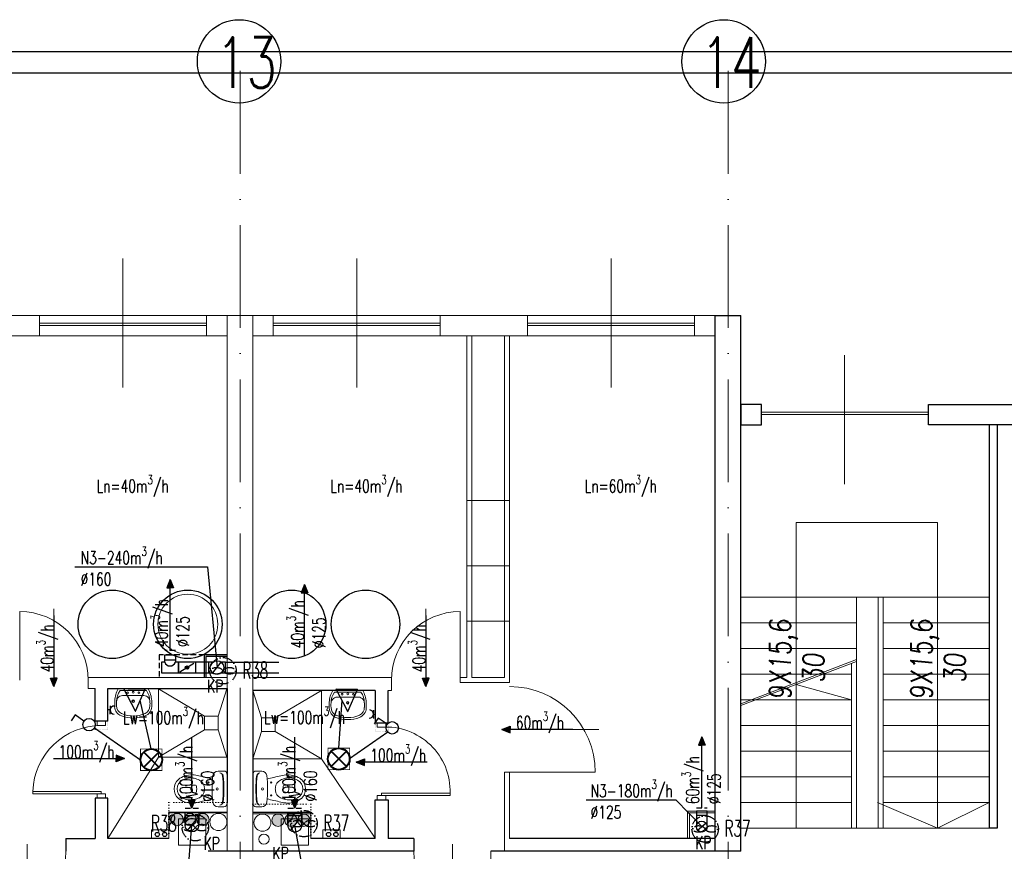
# Model space of a CAD drawing. Header units: millimetres. Extents: x -6513 to 30474, y -6915 to 65597.
# Tile 160 of 256: x 3835 to 4985, y 13493 to 14464. Entities that reach past the tile are written whole.
import ezdxf

# ---------------------------------------------------------------- set-up
doc = ezdxf.new("R2010")
doc.units = ezdxf.units.MM
for name, pattern in [('ACAD_ISO03W100', [30, 12, -18]), ('ACAD_ISO10W100', [18, 12, -3, 0, -3]), ('DASHED', [19.05, 12.7, -6.35]), ('DOT', [6.35, 0, -6.35])]:
    doc.linetypes.add(name, pattern=pattern)
doc.layers.get('0').update_dxf_attribs({"color": 8})
for name, color, linetype, lineweight in [('A_cienka', 8, 'Continuous', 5), ('A_linia przekroj', 8, 'Continuous', 25), ('A_osie', 8, 'ACAD_ISO10W100', 5), ('A_przerywana', 8, 'ACAD_ISO03W100', 5), ('A_widok', 8, 'Continuous', 13), ('CH-KS-WEWN-ISTN-PION-NR', 8, 'Continuous', 20), ('CH-KS-WEWN-PION', 8, 'Continuous', 20), ('CH-KS-WEWN-PION-NR', 8, 'Continuous', 25), ('CH-W-WEWN-INOX-PION', 8, 'Continuous', 20), ('CH-W-WEWN-INOX-PION-NR', 8, 'Continuous', 25), ('cieńkie', 8, 'Continuous', 9), ('DB-WM-nawiew-opis', 8, 'Continuous', 25), ('DB-WM-nawiew-opis-odnośnik', 8, 'Continuous', 30), ('DB-WM-wywiew-opis', 8, 'Continuous', 25), ('DB-WM-wywiew-opis-odnośnik', 8, 'Continuous', 30), ('DB_WM_nawiew', 8, 'Continuous', 30), ('DB_WM_wywiew', 8, 'Continuous', 30), ('DB_WM_ścianka nowa', 8, 'Continuous', 25), ('E_gniazda wtykowe', 1, 'Continuous', 30), ('E_oświetlenie', 1, 'Continuous', 30), ('E_technologia', 1, 'ACAD_ISO10W100', 30), ('noew ściany archwig', 8, 'Continuous', 9), ('R-TABELKA', 8, 'Continuous', 25), ('snitarne archwig nowe', 8, 'Continuous', 9), ('Stolarka ARCHWIG', 8, 'Continuous', 5), ('widokowe ARCHWIG', 8, 'Continuous', 5), ('wyburzenia', 8, 'DOT', 20), ('Ściany ARCHWIG', 8, 'Continuous', 30)]:
    doc.layers.add(name, color=color, linetype=linetype, lineweight=lineweight)
for name, color, linetype in [('A_obudowy', 8, 'Continuous'), ('DB_WM_nawiew-opis', 8, 'Continuous'), ('Tekst', 8, 'Continuous')]:
    doc.layers.add(name, color=color, linetype=linetype)
doc.styles.add('ROMANSS', font='romans.shx', dxfattribs={"width": 0.8, "oblique": 5})
doc.styles.add('SIMPLEXD', font='SIMPLEX.SHX', dxfattribs={"width": 0.6})
doc.styles.get("Standard").update_dxf_attribs({"font": 'txt.shx', "width": 0.9})

# ---------------------------------------------------------------- blocks, each defined once
blk = doc.blocks.new('drzwi schem')
at = {"color": 252, "ltscale": 10}
blk.add_line((0.5, -0.093), (0.5, 1.04), dxfattribs=at)
at = {"color": 252}
blk.add_line((0, 0), (0, 1), dxfattribs=at)
blk.add_arc((0, 0), 1, 0, 90, dxfattribs=at)
blk = doc.blocks.new('klop oli 2')
at = {"layer": 'snitarne archwig nowe', "color": 252}
for p, q in [((0, 17.2), (0, 0)), ((3.8, 20.9), (10.5, 20.9)), ((0, -17.2), (0, 0)), ((3.8, 0), (3.8, 1)), ((3.8, 0), (3.8, -1)), ((38.9, 4.5), (37, 4.5)), ((38.9, -4.5), (37, -4.5)), ((3.8, -20.9), (10.5, -20.9))]:
    blk.add_line(p, q, dxfattribs=at)
for centre, radius in [((11.5, 0), 1.27), ((11.5, 0), 1.27), ((21.6, 7.5), 0.706), ((21.6, -7.5), 0.706)]:
    blk.add_circle(centre, radius, dxfattribs=at)
for centre, radius, start, end in [((3.8, 17.2), 3.76, 90, 180), ((144.9, 0), 141.2, 173.7281, 180), ((144.9, 0), 140.5, 173.6694, 180), ((8.4, 15), 3.76, 90, 173.7281), ((9, 15.1), 3.76, 100.2428, 173.7859), ((10.5, 14.9), 6.02, 6.7931, 90), ((-114.7, 0), 132.1, 0, 6.7931), ((80, -215.2), 235.3, 101.5744, 105.544), ((43.1, -10.6), 23.5, 101.6195, 117.4027), ((44.8, -39.8), 56.5, 94.3794, 102.2907), ((42.4, -7.4), 20.3, 60.8839, 101.6195), ((41.4, -8), 24.5, 51.2869, 92.3028), ((144.9, 0), 141.2, 180, 186.2719), ((144.9, 0), 140.5, 180, 186.3306), ((-114.7, 0), 132.1, 353.2069, 0), ((43.3, 0), 16.9, 173.7581, 180), ((43.3, 0), 16.9, 180, 186.2419), ((37.3, 0.7), 10.9, 117.4027, 173.7581), ((63.6, 0), 28.2, 173.3508, 180), ((63.6, 0), 28.2, 180, 186.6492), ((37, 3.1), 1.41, 90, 173.3508), ((38.9, 1.7), 2.82, 36.8699, 90), ((36.6, 0), 5.65, 0, 36.8699), ((36.6, 0), 5.65, 323.1301, 0), ((46.6, 0), 11.8, 0, 60.8839), ((46.6, 0), 11.8, 299.1161, 0), ((46.6, 0), 15.1, 0, 47.5638), ((46.6, 0), 15.1, 312.4362, 0), ((37.3, -0.7), 10.9, 186.2419, 242.5973), ((43.1, 10.6), 23.5, 242.5973, 258.3805), ((37, -3.1), 1.41, 186.6492, 270), ((42.4, 7.4), 20.3, 258.3805, 299.1161), ((38.9, -1.7), 2.82, 270, 323.1301), ((41.4, 8), 24.5, 267.6972, 308.7131), ((3.8, -17.2), 3.76, 180, 270), ((8.4, -15), 3.76, 186.2719, 270), ((9, -15.1), 3.76, 186.2141, 259.7572), ((10.5, -14.9), 6.02, 270, 353.2069), ((80, 215.2), 235.3, 254.456, 258.4256), ((44.8, 39.8), 56.5, 257.7093, 265.6206)]:
    blk.add_arc(centre, radius, start, end, dxfattribs=at)
blk = doc.blocks.new('umywalka oli2')
at = {"layer": 'snitarne archwig nowe', "color": 252}
for p, q in [((0, 17.6), (0, 0)), ((2, 15.4), (2, 0)), ((20.9, 21.6), (13.7, 21.6)), ((0, 0), (0, -17.6)), ((2, 0), (2, -15.4)), ((7.9, 0), (7.9, 10.8)), ((7.9, -10.8), (7.9, 0)), ((13.7, -21.6), (20.9, -21.6))]:
    blk.add_line(p, q, dxfattribs=at)
for centre, radius in [((4.1, 0), 1.11), ((4.5, 6.6), 0.994), ((14.5, 0), 1.48), ((14.5, 0), 0.946), ((4.5, -6.6), 0.994)]:
    blk.add_circle(centre, radius, dxfattribs=at)
for centre, radius, start, end in [((15.6, -9.9), 31.5, 93.3155, 119.5931), ((14.2, -1.1), 20.5, 88.5847, 126.5008), ((15.3, 12), 7.48, 91.7023, 188.8292), ((17.3, -1.9), 21.5, 82.9063, 97.0937), ((20.4, 10.2), 9.2, 23.1986, 92.7468), ((20.2, 9.5), 12.2, 20.9395, 86.4287), ((-1.2, 0), 33.1, 360, 24.6987), ((-3.2, 0), 37.4, 360, 21.6896), ((-1.2, 0), 33.1, 335.3013, 0), ((-3.2, 0), 37.4, 338.3104, 0), ((15.3, -12), 7.48, 171.1708, 268.2977), ((15.6, 9.9), 31.5, 240.4069, 266.6845), ((14.2, 1.1), 20.5, 233.4992, 271.4153), ((17.3, 1.9), 21.5, 262.9063, 277.0937), ((20.4, -10.2), 9.2, 267.2532, 336.8014), ((20.2, -9.5), 12.2, 273.5713, 339.0605)]:
    blk.add_arc(centre, radius, start, end, dxfattribs=at)
blk = doc.blocks.new('A$C2355049C')
at = {"layer": 'DB-WM-nawiew-opis-odnośnik'}
h = blk.add_hatch(color=256, dxfattribs=at)
h.paths.add_polyline_path([(0, -9.8), (3.9, -9.8), (0, 0)])
h.paths.add_polyline_path([(0, 0), (-3.9, -9.8), (0, -9.8)])
at = {"layer": 'DB-WM-nawiew-opis-odnośnik', "flags": 128}
for points in [[(0, 0), (-3.9, -9.8), (0, -9.8)], [(0, -82.9), (0, 0)], [(0, 0), (3.9, -9.8), (0, -9.8)]]:
    blk.add_lwpolyline(points, dxfattribs=at)
blk = doc.blocks.new('A$C620C4C60')
at = {"layer": 'DB-WM-wywiew-opis-odnośnik'}
h = blk.add_hatch(color=256, dxfattribs=at)
h.paths.add_polyline_path([(0, 0), (9.8, 3.9), (9.8, 0)])
h.paths.add_polyline_path([(9.8, 0), (9.8, -3.9), (0, 0)])
at = {"layer": 'DB-WM-wywiew-opis-odnośnik', "flags": 128}
for points in [[(0, 0), (9.8, 3.9), (9.8, 0)], [(0, 0), (12.1, 0)], [(0, 0), (9.8, -3.9), (9.8, 0)], [(12.1, 0), (14.4, -6.5), (16.6, 6.4), (18.9, 0)], [(18.9, 0), (82.9, 0)]]:
    blk.add_lwpolyline(points, dxfattribs=at)
blk = doc.blocks.new('raster')
at = {"layer": 'E_oświetlenie', "lineweight": 40}
for p, q in [((-21.2, 21.2), (21.2, -21.2)), ((21.2, 21.2), (-21.2, -21.2))]:
    blk.add_line(p, q, dxfattribs=at)
at = {"layer": 'E_oświetlenie', "const_width": 2}
blk.add_lwpolyline([(-30, -30), (30, -30), (30, 30), (-30, 30)], close=True, dxfattribs=at)
at = {"layer": 'E_oświetlenie', "lineweight": 40}
blk.add_circle((0, 0), 30, dxfattribs=at)
blk = doc.blocks.new('gw1')
at = {"layer": 'E_gniazda wtykowe'}
for p, q in [((99083.8, 55833.1), (99083.8, 55845.4)), ((99083.8, 55839.3), (99080.1, 55839.3))]:
    blk.add_line(p, q, dxfattribs=at)
blk.add_arc((99089.8, 55839), 6.04, 87.7958, 267.7958, dxfattribs=at)

msp = doc.modelspace()

# ---------------------------------------------------------------- hatches: boundary and pattern name
at = {"layer": 'CH-W-WEWN-INOX-PION'}
h = msp.add_hatch(color=256, dxfattribs=at)
h.paths.add_polyline_path([(4019.245, 13537.284, -0.41806339), (4026.516, 13530.108, -0.41806339), (4019.245, 13522.932)])
h.paths.add_polyline_path([(4019.245, 13522.932, -0.41037418), (4012.163, 13530.108, -0.41037418), (4019.245, 13537.284)])
h = msp.add_hatch(color=256, dxfattribs=at)
h.paths.add_polyline_path([(4034.245, 13537.284, -0.41806339), (4041.516, 13530.108, -0.41806339), (4034.245, 13522.932)])
h.paths.add_polyline_path([(4034.245, 13522.932, -0.41037418), (4027.163, 13530.108, -0.41037418), (4034.245, 13537.284)])
h = msp.add_hatch(color=256, dxfattribs=at)
h.paths.add_polyline_path([(4049.245, 13537.284, -0.41806339), (4056.516, 13530.108, -0.41806339), (4049.245, 13522.932)])
h.paths.add_polyline_path([(4049.245, 13522.932, -0.41037418), (4042.163, 13530.108, -0.41037418), (4049.245, 13537.284)])
h = msp.add_hatch(color=256, dxfattribs=at)
h.paths.add_polyline_path([(4137.176, 13536.493, 0.41806339), (4129.905, 13529.317, 0.41806339), (4137.176, 13522.141)])
h.paths.add_polyline_path([(4137.176, 13522.141, 0.41037418), (4144.258, 13529.317, 0.41037418), (4137.176, 13536.493)])
h = msp.add_hatch(color=256, dxfattribs=at)
h.paths.add_polyline_path([(4152.176, 13536.493, 0.41806339), (4144.905, 13529.317, 0.41806339), (4152.176, 13522.141)])
h.paths.add_polyline_path([(4152.176, 13522.141, 0.41037418), (4159.258, 13529.317, 0.41037418), (4152.176, 13536.493)])
h = msp.add_hatch(color=256, dxfattribs=at)
h.paths.add_polyline_path([(4167.176, 13536.493, 0.41806339), (4159.905, 13529.317, 0.41806339), (4167.176, 13522.141)])
h.paths.add_polyline_path([(4167.176, 13522.141, 0.41037418), (4174.258, 13529.317, 0.41037418), (4167.176, 13536.493)])
at = {"layer": 'DB_WM_nawiew'}
h = msp.add_hatch(color=256, dxfattribs=at)
edge = h.paths.add_edge_path()
edge.add_arc((4030.857, 13707.729), 2, 0, 360)

# ---------------------------------------------------------------- linework, layer by layer
at = {"layer": 'A_cienka', "ltscale": 10}
for p, q in [((3956.054, 14034.693), (3956.054, 14185.49)), ((4229.054, 14034.693), (4229.054, 14185.49)), ((4526.054, 14034.693), (4526.054, 14185.49)), ((4798.581, 13921.74), (4798.581, 14072.537))]:
    msp.add_line(p, q, dxfattribs=at)
at = {"layer": 'A_cienka'}
for p, q in [((-2776.446, 14119.092), (4647.554, 14119.092)), ((3858.554, 14110.092), (4053.554, 14110.092)), ((3858.554, 14107.092), (4053.554, 14107.092)), ((4326.554, 14110.092), (4131.554, 14110.092)), ((4326.554, 14107.092), (4131.554, 14107.092)), ((4428.554, 14110.092), (4623.554, 14110.092)), ((4428.554, 14107.092), (4623.554, 14107.092)), ((3537.554, 14095.092), (4077.554, 14095.092)), ((4107.554, 14095.092), (4647.554, 14095.092)), ((4896.554, 14006.139), (4701.554, 14006.139)), ((4896.554, 14003.139), (4701.554, 14003.139)), ((4407.554, 13902.687), (4357.554, 13902.687)), ((4407.554, 13826.606), (4357.554, 13826.606)), ((4407.554, 13761.796), (4357.554, 13761.796))]:
    msp.add_line(p, q, dxfattribs=at)
at = {"layer": 'A_linia przekroj'}
for p, q in [((4647.554, 13493.092), (4647.554, 14119.092)), ((4647.554, 14119.092), (4677.554, 14119.092)), ((4677.554, 13493.092), (4677.554, 14119.092)), ((4967.554, 13991.139), (4967.554, 13520.092)), ((4976.975, 13991.139), (4976.975, 13520.092)), ((4976.975, 13520.092), (4967.554, 13520.092)), ((3889.339, 13508.092), (3923.554, 13508.092)), ((3889.339, 13508.092), (3889.339, 13493.092)), ((4295.768, 13508.092), (4265.554, 13508.092)), ((4295.768, 13508.092), (4295.768, 13493.092)), ((4647.554, 13508.092), (4407.554, 13508.092)), ((4295.768, 13493.092), (4055.554, 13493.092)), ((4677.554, 13493.092), (4385.768, 13493.092))]:
    msp.add_line(p, q, dxfattribs=at)
for points in [[(4677.554, 13991.139), (4701.554, 13991.139), (4701.554, 14015.139), (4677.554, 14015.139)], [(4896.554, 14015.139), (4998.554, 14015.139), (4998.554, 13991.139), (4896.554, 13991.139)]]:
    msp.add_lwpolyline(points, close=True, dxfattribs=at)
at = {"layer": 'A_obudowy', "linetype": 'DASHED', "ltscale": 0.5}
for p, q in [((4050.857, 13722.729), (3998.157, 13722.729)), ((3998.157, 13722.729), (3998.157, 13696.092))]:
    msp.add_line(p, q, dxfattribs=at)
at = {"layer": 'A_obudowy', "linetype": 'ByBlock'}
for p, q in [((4050.857, 13722.729), (4050.857, 13696.092)), ((4077.554, 13722.729), (4050.857, 13722.729)), ((4077.554, 13720.729), (4052.857, 13720.729)), ((4052.857, 13720.729), (4052.857, 13696.092))]:
    msp.add_line(p, q, dxfattribs=at)
at = {"layer": 'A_osie', "ltscale": 10}
for p, q in [((4092.744, 12663.649), (4092.744, 14415.708)), ((4662.744, 12663.649), (4662.744, 14415.708)), ((4662.744, 12663.649), (4662.744, 14415.708))]:
    msp.add_line(p, q, dxfattribs=at)
at = {"layer": 'A_osie', "color": 252, "ltscale": 10}
msp.add_line((4092.744, 12663.649), (4092.744, 14415.708), dxfattribs=at)
at = {"layer": 'A_przerywana', "linetype": 'ByBlock'}
for p, q in [((4647.554, 13540.092), (4615.054, 13540.092)), ((4615.054, 13540.092), (4615.054, 13508.092)), ((4647.554, 13538.092), (4617.554, 13538.092)), ((4617.554, 13538.092), (4617.554, 13508.092))]:
    msp.add_line(p, q, dxfattribs=at)
at = {"layer": 'A_widok', "ltscale": 5}
for p, q in [((4077.554, 14119.092), (4077.554, 13493.092)), ((4077.554, 14119.092), (4107.554, 14119.092)), ((4107.554, 14119.092), (4107.554, 13493.092)), ((4357.554, 14095.092), (4357.554, 13696.092)), ((4363.554, 14095.092), (4363.554, 13696.092)), ((4401.554, 14095.092), (4401.554, 13696.092)), ((4407.554, 14095.092), (4407.554, 13690.092)), ((4833.975, 13790.092), (4677.554, 13790.092)), ((4812.719, 13790.092), (4812.719, 13520.092)), ((4833.975, 13790.092), (4967.554, 13790.092)), ((4837.81, 13790.092), (4837.81, 13520.092)), ((4843.81, 13790.092), (4843.81, 13520.092)), ((4732.277, 13760.092), (4677.554, 13760.092)), ((4812.719, 13760.092), (4732.277, 13760.092)), ((4843.81, 13760.092), (4918.252, 13760.092)), ((4918.252, 13760.092), (4967.554, 13760.092)), ((4812.719, 13730.092), (4677.554, 13730.092)), ((4843.81, 13730.092), (4967.554, 13730.092)), ((4677.554, 13665.402), (4812.719, 13716.949)), ((4677.554, 13663.261), (4812.719, 13714.809)), ((4806.719, 13712.521), (4806.719, 13520.092)), ((3915.46, 13696.092), (4077.554, 13696.092)), ((3915.46, 13683.092), (3915.46, 13696.092)), ((4269.647, 13696.092), (4107.554, 13696.092)), ((4269.647, 13681.092), (4269.647, 13696.092)), ((4357.554, 13696.092), (4349.647, 13696.092)), ((4349.647, 13690.092), (4349.647, 13696.092)), ((4401.554, 13696.092), (4363.554, 13696.092)), ((4806.719, 13700.092), (4677.554, 13700.092)), ((4843.81, 13700.092), (4967.554, 13700.092)), ((3915.46, 13683.092), (3923.554, 13683.092)), ((4407.554, 13690.092), (4349.647, 13690.092)), ((4269.647, 13681.092), (4265.554, 13681.092)), ((4806.719, 13670.092), (4677.554, 13670.092)), ((4843.81, 13670.092), (4967.554, 13670.092)), ((4806.719, 13640.092), (4677.554, 13640.092)), ((4843.81, 13640.092), (4967.554, 13640.092)), ((4806.719, 13610.092), (4677.554, 13610.092)), ((4843.81, 13610.092), (4967.554, 13610.092)), ((4401.554, 13493.092), (4401.554, 13585.508)), ((4401.554, 13585.508), (4407.554, 13585.508)), ((4407.554, 13508.092), (4407.554, 13585.508)), ((4806.719, 13580.092), (4677.554, 13580.092)), ((4843.81, 13580.092), (4967.554, 13580.092)), ((4806.719, 13550.092), (4677.554, 13550.092)), ((4843.81, 13550.092), (4967.554, 13550.092)), ((4906.975, 13520.092), (4967.554, 13550.092)), ((4806.719, 13520.092), (4677.554, 13520.092)), ((4806.719, 13520.092), (4843.81, 13520.092)), ((4833.975, 13520.092), (4812.719, 13520.092)), ((4833.975, 13520.092), (4837.81, 13520.092)), ((4843.81, 13520.092), (4967.554, 13520.092))]:
    msp.add_line(p, q, dxfattribs=at)
at = {"layer": 'A_widok'}
for p, q in [((4742.136, 13687.891), (4742.136, 13876.99)), ((4742.136, 13876.99), (4906.975, 13876.99)), ((4906.975, 13876.99), (4906.975, 13790.092)), ((4742.136, 13687.891), (4742.136, 13520.092)), ((4742.136, 13687.891), (4806.719, 13670.092))]:
    msp.add_line(p, q, dxfattribs=at)
at = {"layer": 'A_widok', "ltscale": 5}
for points in [[(3756.554, 14119.092), (3858.554, 14119.092), (3858.554, 14095.092), (3756.554, 14095.092)], [(4077.554, 14095.092), (4053.554, 14095.092), (4053.554, 14119.092), (4077.554, 14119.092)], [(4107.554, 14095.092), (4131.554, 14095.092), (4131.554, 14119.092), (4107.554, 14119.092)], [(4326.554, 14119.092), (4428.554, 14119.092), (4428.554, 14095.092), (4326.554, 14095.092)], [(4647.554, 14095.092), (4623.554, 14095.092), (4623.554, 14119.092), (4647.554, 14119.092)]]:
    msp.add_lwpolyline(points, close=True, dxfattribs=at)
msp.add_lwpolyline([(4906.975, 13790.092), (4906.975, 13520.092), (4836.975, 13550.092)], dxfattribs=at)
at = {"layer": 'CH-KS-WEWN-ISTN-PION-NR', "extrusion": (-1.29885e-05, -7.54363e-06, 1)}
msp.add_circle((4031.782, 13758.273, -0.156), 35, dxfattribs=at)
at = {"layer": 'CH-KS-WEWN-PION', "extrusion": (-1.29885e-05, 7.54363e-06, 1)}
for centre in [(4067.483, 13527.347, 0.049), (4118.938, 13526.556, 0.049)]:
    msp.add_circle(centre, 9.967, dxfattribs=at)
at = {"layer": 'CH-KS-WEWN-PION-NR', "extrusion": (-1.29885e-05, -7.54363e-06, 1)}
for centre in [(4031.782, 13758.273, -0.156), (4152.974, 13758.273, -0.158)]:
    msp.add_circle(centre, 40, dxfattribs=at)
at = {"layer": 'CH-W-WEWN-INOX-PION'}
for centre in [(4019.34, 13530.108), (4034.34, 13530.108), (4049.34, 13530.108), (4137.082, 13529.317), (4152.082, 13529.317), (4167.082, 13529.317)]:
    msp.add_circle(centre, 7.176, dxfattribs=at)
at = {"layer": 'CH-W-WEWN-INOX-PION-NR', "ltscale": 10, "extrusion": (-1.29885e-05, -7.54363e-06, 1)}
for centre in [(3943.563, 13758.273, -0.155), (4239.262, 13758.273, -0.159)]:
    msp.add_circle(centre, 40, dxfattribs=at)
at = {"layer": 'cieńkie'}
for p, q in [((4020.777, 13531.092), (4052.777, 13531.092)), ((4020.777, 13500.092), (4020.777, 13531.092)), ((4023.277, 13531.092), (4050.277, 13531.092)), ((4052.777, 13531.092), (4052.777, 13500.092)), ((4140.777, 13531.092), (4172.777, 13531.092)), ((4140.777, 13500.092), (4140.777, 13531.092)), ((4143.277, 13531.092), (4170.277, 13531.092)), ((4172.777, 13531.092), (4172.777, 13500.092)), ((4052.777, 13500.092), (4052.777, 13514.092)), ((4172.777, 13500.092), (4172.777, 13514.092)), ((4020.777, 13500.092), (4034.777, 13500.092)), ((4052.777, 13500.092), (4020.777, 13500.092)), ((4029.777, 13500.092), (4043.777, 13500.092)), ((4140.777, 13500.092), (4154.777, 13500.092)), ((4172.777, 13500.092), (4140.777, 13500.092)), ((4149.777, 13500.092), (4163.777, 13500.092))]:
    msp.add_line(p, q, dxfattribs=at)
msp.add_circle((4120.713, 13507.278), 6, dxfattribs=at)
at = {"layer": 'DB-WM-nawiew-opis'}
for points in [[(3900.012, 13825.394), (4054.705, 13825.394), (4065.857, 13707.729)], [(4497.033, 13553.21), (4601.489, 13553.21), (4631.906, 13521.968)]]:
    msp.add_lwpolyline(points, dxfattribs=at)
at = {"layer": 'DB-WM-wywiew-opis'}
for points in [[(3920.779, 13454.279), (4030.935, 13454.279), (4036.511, 13523.666)], [(4283.491, 13454.279), (4169.207, 13454.279), (4156.737, 13523.589)]]:
    msp.add_lwpolyline(points, dxfattribs=at)
at = {"layer": 'DB_WM_nawiew'}
for p, q in [((4004.757, 13713.979), (4004.757, 13722.733)), ((4004.757, 13722.733), (4017.257, 13722.733)), ((4004.757, 13716.729), (4017.257, 13716.729)), ((4017.257, 13722.733), (4017.257, 13713.979))]:
    msp.add_line(p, q, dxfattribs=at)
at = {"layer": 'DB_WM_nawiew', "linetype": 'DASHED', "ltscale": 0.5}
for points in [[(4017.257, 13727.733), (4004.757, 13727.733)], [(4625.597, 13543.975), (4638.097, 13543.975)]]:
    msp.add_lwpolyline(points, dxfattribs=at)
at = {"layer": 'DB_WM_nawiew'}
for points in [[(4001.157, 13701.479), (4020.857, 13701.479), (4020.857, 13713.979), (4017.257, 13713.979)], [(4004.757, 13713.979), (4001.157, 13713.979), (4001.157, 13701.479)], [(4040.857, 13713.979), (4020.857, 13713.979), (4020.857, 13701.479), (4040.857, 13701.479)], [(4022.628, 13702.586), (4038.749, 13712.661)], [(4056.007, 13713.979), (4040.857, 13713.979), (4040.857, 13701.479), (4060.863, 13701.479)], [(4060.863, 13713.979), (4056.007, 13713.979), (4056.007, 13701.479)], [(4060.863, 13701.479), (4070.85, 13713.979)], [(4070.85, 13701.479), (4075.707, 13701.479), (4075.707, 13713.979), (4070.85, 13713.979)], [(4075.707, 13713.979), (4138.068, 13713.979)], [(4075.707, 13701.479), (4138.068, 13701.479)], [(4638.118, 13534.744), (4638.118, 13540.149), (4625.618, 13540.149), (4625.618, 13534.744)], [(4638.118, 13522.716), (4638.118, 13534.744), (4625.618, 13534.744), (4625.618, 13522.716)], [(4627.104, 13517.816), (4636.633, 13526.055)]]:
    msp.add_lwpolyline(points, dxfattribs=at)
msp.add_circle((4030.857, 13707.729), 2, dxfattribs=at)
at = {"layer": 'DB_WM_nawiew', "color": 1}
for centre, radius in [((4065.857, 13707.729), 8), ((4631.868, 13521.935), 6.299)]:
    msp.add_circle(centre, radius, dxfattribs=at)
at = {"layer": 'DB_WM_nawiew'}
msp.add_arc((4011.007, 13716.209), 6.636, 199.636833, 340.363167, dxfattribs=at)
at = {"layer": 'DB_WM_wywiew', "linetype": 'DASHED', "ltscale": 0.5}
for points in [[(4028.511, 13543.466), (4044.511, 13543.466)], [(4148.737, 13543.389), (4164.737, 13543.389)]]:
    msp.add_lwpolyline(points, dxfattribs=at)
at = {"layer": 'DB_WM_wywiew'}
for points in [[(4028.511, 13525.423), (4028.511, 13538.466), (4044.511, 13538.466), (4044.511, 13525.423)], [(4044.511, 13523.666), (4044.511, 13534.466), (4028.511, 13534.466), (4028.511, 13523.666)], [(4148.737, 13525.345), (4148.737, 13538.389), (4164.737, 13538.389), (4164.737, 13525.345)], [(4164.737, 13523.589), (4164.737, 13534.389), (4148.737, 13534.389), (4148.737, 13523.589)], [(4031.587, 13517.361), (4041.435, 13529.971)], [(4151.813, 13517.284), (4161.66, 13529.894)]]:
    msp.add_lwpolyline(points, dxfattribs=at)
at = {"layer": 'DB_WM_wywiew', "color": 1}
for centre in [(4036.511, 13523.666), (4156.737, 13523.589)]:
    msp.add_circle(centre, 8, dxfattribs=at)
at = {"layer": 'DB_WM_ścianka nowa'}
for points in [[(4077.554, 13538.466), (4009.554, 13538.466)], [(4009.554, 13537.936), (4009.554, 13538.466)], [(4175.502, 13538.389), (4107.6, 13538.389)], [(4175.554, 13536.936), (4175.554, 13538.389)]]:
    msp.add_lwpolyline(points, dxfattribs=at)
at = {"layer": 'E_oświetlenie'}
for p, q in [((3970.552, 13656.631), (3957.012, 13682.684)), ((3981.795, 13682.328), (3957.012, 13682.684)), ((3970.552, 13656.631), (3957.012, 13682.684)), ((3981.795, 13682.328), (3957.012, 13682.684)), ((3970.552, 13656.631), (3981.795, 13682.328)), ((3970.552, 13656.631), (3981.795, 13682.328)), ((4218.608, 13656.413), (4205.067, 13682.466)), ((4229.851, 13682.11), (4205.067, 13682.466)), ((4218.608, 13656.413), (4205.067, 13682.466)), ((4229.851, 13682.11), (4205.067, 13682.466)), ((4218.608, 13656.413), (4229.851, 13682.11)), ((4218.608, 13656.413), (4229.851, 13682.11)), ((3989.134, 13612.702), (3976.174, 13669.48)), ((4208.051, 13613.582), (4211.837, 13669.439)), ((4208.051, 13613.582), (4211.837, 13669.439)), ((3900.225, 13652.329), (3895.524, 13645.553)), ((3900.225, 13652.329), (3895.524, 13645.553)), ((3910.517, 13645.189), (3900.225, 13652.329)), ((3910.517, 13645.189), (3900.225, 13652.329)), ((4254.216, 13648.589), (4249.515, 13641.813)), ((4254.216, 13648.589), (4249.515, 13641.813)), ((4264.508, 13641.449), (4254.216, 13648.589)), ((4264.508, 13641.449), (4254.216, 13648.589)), ((3922.624, 13637.209), (3976.534, 13600.102)), ((3922.624, 13637.209), (3976.534, 13600.102)), ((4265.383, 13632.143), (4220.651, 13600.982)), ((4265.383, 13632.143), (4220.651, 13600.982))]:
    msp.add_line(p, q, dxfattribs=at)
at = {"layer": 'E_oświetlenie', "const_width": 1.05}
for points in [[(3957.012, 13682.684), (3970.552, 13656.631), (3981.795, 13682.328)], [(3957.012, 13682.684), (3970.552, 13656.631), (3981.795, 13682.328)], [(4205.067, 13682.466), (4218.608, 13656.413), (4229.851, 13682.11)], [(4205.067, 13682.466), (4218.608, 13656.413), (4229.851, 13682.11)]]:
    msp.add_lwpolyline(points, close=True, dxfattribs=at)
at = {"layer": 'E_oświetlenie'}
for centre in [(3916.476, 13641.055), (3916.476, 13641.055), (4270.467, 13637.315), (4270.467, 13637.315)]:
    msp.add_circle(centre, 7.252, dxfattribs=at)
at = {"layer": 'E_technologia'}
for p, q in [((4071.667, 13705.343), (4074.071, 13702.563)), ((4074.071, 13705.343), (4071.667, 13702.563)), ((4039.344, 13522.144), (4041.749, 13519.365)), ((4041.749, 13522.144), (4039.344, 13519.365)), ((4166.211, 13526.839), (4168.615, 13524.06)), ((4168.615, 13526.839), (4166.211, 13524.06)), ((4634.663, 13520.582), (4637.067, 13517.802)), ((4637.067, 13520.582), (4634.663, 13517.802))]:
    msp.add_line(p, q, dxfattribs=at)
for centre in [(4072.869, 13703.953), (4040.547, 13520.755), (4167.413, 13525.45), (4635.865, 13519.192)]:
    msp.add_circle(centre, 15.427, dxfattribs=at)
for centre, start_param, end_param in [((4065.242, 13703.953), 3.54986568, 9.01650493), ((4080.496, 13703.953), 0.40827303, 5.87491228), ((4032.92, 13520.755), 3.54986568, 9.01650493), ((4048.173, 13520.755), 0.40827303, 5.87491228), ((4159.786, 13525.45), 3.54986568, 9.01650493), ((4175.04, 13525.45), 0.40827303, 5.87491228), ((4628.238, 13519.192), 3.54986568, 9.01650493), ((4643.492, 13519.192), 0.40827303, 5.87491228)]:
    msp.add_ellipse(centre, major_axis=(-7, 0), ratio=0.5, start_param=start_param, end_param=end_param, dxfattribs=at)
at = {"layer": 'noew ściany archwig'}
for p, q in [((4014.554, 13537.936), (4009.554, 13537.936)), ((4009.554, 13537.936), (4009.554, 13508.092)), ((4014.554, 13537.936), (4077.554, 13537.936)), ((4175.554, 13536.936), (4107.554, 13536.936)), ((4175.554, 13536.936), (4175.554, 13508.092))]:
    msp.add_line(p, q, dxfattribs=at)
at = {"layer": 'R-TABELKA'}
for p, q in [((-3136.084, 14427.247), (8327.828, 14427.247)), ((-3011.084, 14402.247), (8302.828, 14402.247))]:
    msp.add_line(p, q, dxfattribs=at)
at = {"layer": 'snitarne archwig nowe'}
msp.add_line((3997.397, 13602.936), (3938.554, 13508.092), dxfattribs=at)
for points in [[(3997.397, 13683.092), (3997.397, 13602.936), (4077.554, 13602.936)], [(4051.397, 13650.936), (3997.397, 13682.936)], [(4067.397, 13650.936), (4077.397, 13682.936)], [(4107.554, 13600.936), (4187.71, 13600.936), (4187.71, 13681.092)], [(4117.71, 13648.936), (4107.71, 13680.936)], [(4133.71, 13648.936), (4187.71, 13680.936)], [(4051.397, 13634.936), (3997.397, 13602.936)], [(4067.397, 13634.936), (4077.397, 13602.936)], [(4117.71, 13632.936), (4107.71, 13600.936)], [(4133.71, 13632.936), (4187.71, 13600.936)], [(4187.71, 13600.936), (4250.554, 13508.301)]]:
    msp.add_lwpolyline(points, dxfattribs=at)
for points in [[(4067.397, 13650.936), (4051.397, 13650.936), (4051.397, 13634.936), (4067.397, 13634.936)], [(4117.71, 13632.936), (4133.71, 13632.936), (4133.71, 13648.936), (4117.71, 13648.936)]]:
    msp.add_lwpolyline(points, close=True, dxfattribs=at)
at = {"layer": 'Stolarka ARCHWIG'}
for p, q in [((3850.743, 13560.092), (3850.743, 13563.092)), ((3850.743, 13563.092), (3930.743, 13563.092)), ((3850.743, 13563.092), (3850.743, 13560.092)), ((3930.743, 13560.092), (3850.743, 13560.092)), ((3930.743, 13563.092), (3930.743, 13560.092)), ((4338.054, 13561.092), (4258.054, 13561.092)), ((4258.054, 13561.092), (4258.054, 13558.092)), ((4258.054, 13558.092), (4338.054, 13558.092)), ((4338.054, 13558.092), (4338.054, 13561.092))]:
    msp.add_line(p, q, dxfattribs=at)
for points in [[(3930.743, 13640.092), (3925.743, 13640.092), (3925.743, 13645.092), (3935.743, 13645.092), (3935.743, 13640.092), (3928.243, 13640.092)], [(4258.054, 13638.092), (4263.054, 13638.092), (4263.054, 13643.092), (4253.054, 13643.092), (4253.054, 13638.092), (4260.554, 13638.092)], [(4258.054, 13638.092), (4263.054, 13638.092), (4263.054, 13643.092), (4253.054, 13643.092), (4253.054, 13638.092), (4260.554, 13638.092)], [(3930.743, 13555.092), (3925.743, 13555.092), (3925.743, 13560.092), (3935.743, 13560.092), (3935.743, 13555.092), (3928.243, 13555.092)], [(4258.054, 13553.092), (4263.054, 13553.092), (4263.054, 13558.092), (4253.054, 13558.092), (4253.054, 13553.092), (4260.554, 13553.092)]]:
    msp.add_lwpolyline(points, dxfattribs=at)
for centre, radius, start, end in [((3930.642, 13560.138), 79.953, 89.92751, 177.883109), ((4263.131, 13563.309), 74.955, 358.305166, 93.884215)]:
    msp.add_arc(centre, radius, start, end, dxfattribs=at)
at = {"layer": 'Tekst'}
for centre in [(4091.669, 14415.708), (4657.519, 14415.708), (4657.519, 14415.708)]:
    msp.add_circle(centre, 48.725, dxfattribs=at)
at = {"layer": 'widokowe ARCHWIG'}
for p, q in [((4009.554, 13518.092), (3989.554, 13518.092)), ((3989.554, 13518.092), (3989.554, 13508.092)), ((4209.527, 13518.092), (4189.527, 13518.092)), ((4189.527, 13518.092), (4189.527, 13508.092)), ((4209.527, 13518.092), (4209.527, 13508.092))]:
    msp.add_line(p, q, dxfattribs=at)
at = {"layer": 'wyburzenia', "ltscale": 0.5}
for p, q in [((4077.554, 13550.092), (4009.554, 13550.092)), ((4009.554, 13550.092), (4009.554, 13508.092)), ((4107.554, 13548.092), (4175.554, 13548.092)), ((4175.554, 13548.092), (4175.554, 13508.092))]:
    msp.add_line(p, q, dxfattribs=at)
at = {"layer": 'wyburzenia', "ltscale": 0.2}
for points in [[(3923.554, 13645.092), (3938.554, 13645.092), (3938.554, 13635.092), (3923.554, 13635.092)], [(4250.554, 13643.092), (4265.554, 13643.092), (4265.554, 13633.092), (4250.554, 13633.092)]]:
    msp.add_lwpolyline(points, close=True, dxfattribs=at)
at = {"layer": 'Ściany ARCHWIG'}
for p, q in [((3923.554, 13645.092), (3923.554, 13683.092)), ((3938.554, 13683.092), (4077.554, 13683.092)), ((3938.554, 13645.092), (3938.554, 13683.092)), ((4077.554, 13683.092), (4077.554, 13550.092)), ((4250.554, 13681.092), (4107.554, 13681.092)), ((4107.554, 13681.092), (4107.554, 13548.092)), ((4250.554, 13681.092), (4250.554, 13643.092)), ((4265.554, 13643.092), (4265.554, 13681.092)), ((3938.554, 13645.092), (3923.554, 13645.092)), ((4250.554, 13643.092), (4265.554, 13643.092)), ((4250.554, 13643.092), (4265.554, 13643.092)), ((3938.554, 13555.092), (3923.554, 13555.092)), ((3923.554, 13555.092), (3923.554, 13508.092)), ((3938.554, 13555.092), (3923.554, 13555.092)), ((3938.554, 13508.092), (3938.554, 13555.092)), ((4250.554, 13553.092), (4265.554, 13553.092)), ((4250.554, 13508.092), (4250.554, 13553.092)), ((4250.554, 13553.092), (4265.554, 13553.092)), ((4250.554, 13553.092), (4265.554, 13553.092)), ((4250.554, 13553.092), (4265.554, 13553.092)), ((4265.554, 13553.092), (4265.554, 13508.092)), ((4009.554, 13508.092), (3938.554, 13508.092)), ((4250.554, 13508.092), (4175.554, 13508.092))]:
    msp.add_line(p, q, dxfattribs=at)
for centre in [(3996.206, 13512.755), (4004.723, 13512.755), (4196.18, 13512.755), (4204.697, 13512.755)]:
    msp.add_circle(centre, 2.5, dxfattribs=at)

# ---------------------------------------------------------------- block references
at = {"layer": 'A_cienka', "yscale": 80, "zscale": 80}
for p, xscale in [((3835.46, 13693.092), 80), ((4349.647, 13693.092), -80)]:
    msp.add_blockref('drzwi schem', p, dxfattribs=dict(at, xscale=xscale))
at = {"layer": 'A_cienka', "xscale": -100, "yscale": 100, "zscale": 100, "rotation": 270}
msp.add_blockref('drzwi schem', (4407.554, 13585.508), dxfattribs=at)
at = {"layer": 'A_widok', "ltscale": 5, "yscale": 90, "zscale": 90}
for p, xscale, rotation in [((3799.339, 13493.092), -90, 180), ((4385.768, 13493.092), 90, 179.9999999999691)]:
    msp.add_blockref('drzwi schem', p, dxfattribs=dict(at, xscale=xscale, rotation=rotation))
at = {"layer": 'DB_WM_nawiew', "xscale": -1}
msp.add_blockref('A$C2355049C', (4011.007, 13810.669), dxfattribs=at)
at = {"layer": 'DB_WM_nawiew'}
for p in [(4167.918, 13804.664), (4631.847, 13626.911)]:
    msp.add_blockref('A$C2355049C', p, dxfattribs=at)
for p, rotation in [((3875.46, 13685.669), 180), ((4309.647, 13685.669), 180), ((4398.275, 13635.508), 90), ((4228.333, 13597.373), 90)]:
    msp.add_blockref('A$C2355049C', p, dxfattribs=dict(at, rotation=rotation))
at = {"layer": 'DB_WM_nawiew', "xscale": -1, "rotation": 270}
msp.add_blockref('A$C2355049C', (3957.882, 13601.373), dxfattribs=at)
at = {"layer": 'DB_WM_wywiew', "xscale": -1, "rotation": 270}
for p in [(4036.511, 13543.294), (4156.737, 13543.389)]:
    msp.add_blockref('A$C620C4C60', p, dxfattribs=at)
at = {"layer": 'E_oświetlenie', "zscale": 0.7874999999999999}
for p, xscale, yscale, rotation in [((-75018.797, -28619.612), 0.7875000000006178, 0.7874999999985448, 358.7624398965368), ((-75018.797, -28619.612), 0.7875000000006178, 0.7874999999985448, 358.7624398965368), ((83208.573, 55931.045), 0.7875000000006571, 0.7875000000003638, 178.7624398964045), ((83208.573, 55931.045), 0.7875000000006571, 0.7875000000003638, 178.7624398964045)]:
    msp.add_blockref('gw1', p, dxfattribs=dict(at, xscale=xscale, yscale=yscale, rotation=rotation))
at = {"layer": 'E_oświetlenie', "lineweight": 40, "xscale": 0.4199999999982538, "yscale": 0.4200000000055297, "zscale": 0.4199999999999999, "rotation": 180}
for p in [(3989.134, 13600.102), (3989.134, 13600.102), (4208.051, 13600.982), (4208.051, 13600.982)]:
    msp.add_blockref('raster', p, dxfattribs=at)
at = {"layer": 'noew ściany archwig', "rotation": 270}
for p in [(3968.024, 13682.891), (4218.494, 13681.092)]:
    msp.add_blockref('umywalka oli2', p, dxfattribs=at)
at = {"layer": 'snitarne archwig nowe', "xscale": -1}
msp.add_blockref('klop oli 2', (4077.554, 13565.936), dxfattribs=at)
at = {"layer": 'snitarne archwig nowe'}
msp.add_blockref('klop oli 2', (4107.554, 13565.936), dxfattribs=at)

# ---------------------------------------------------------------- texts
at = {"layer": 'A_widok', "ltscale": 5, "char_height": 25, "attachment_point": 1, "rotation": 90, "style": 'ROMANSS'}
for s, insert, width in [('9X15,6', (4711.081, 13670.092), 114.94338), ('9X15,6', (4875.92, 13670.092), 114.94338), ('30', (4749.985, 13689.928), 75.38019), ('30', (4914.823, 13689.928), 75.38019)]:
    msp.add_mtext(s, dxfattribs=dict(at, insert=insert, width=width))
at = {"layer": 'DB-WM-nawiew-opis', "char_height": 15, "width": 37.14159, "attachment_point": 1}
for s, insert in [('\\A1;{\\Fsimplex|c238;\\W0.7;N3-240m\\H0.7x;\\S3^ ;\\H1.4286x;/h\\P%%C160}', (3906.637, 13848.582)), ('\\A1;{\\Fsimplex|c238;\\W0.7;60m\\H0.7x;\\S3^ ;\\H1.4286x;/h}', (4414.77, 13656.039)), ('\\A1;{\\Fsimplex|c238;\\W0.7;100m\\H0.7x;\\S3^ ;\\H1.4286x;/h}', (3880.872, 13621.905)), ('\\A1;{\\Fsimplex|c238;\\W0.7;100m\\H0.7x;\\S3^ ;\\H1.4286x;/h}', (4244.829, 13617.905)), ('\\A1;{\\Fsimplex|c238;\\W0.7;N3-180m\\H0.7x;\\S3^ ;\\H1.4286x;/h\\P%%C125}', (4502.075, 13576.398))]:
    msp.add_mtext(s, dxfattribs=dict(at, insert=insert))
at = {"layer": 'DB-WM-nawiew-opis', "char_height": 15, "width": 37.14159, "attachment_point": 1, "rotation": 90}
for s, insert in [('\\A1;{\\Fsimplex|c238;\\W0.7;40m\\H0.7x;\\S3^ ;\\H1.4286x;/h\\P%%C125}', (3988.426, 13731.762)), ('\\A1;{\\Fsimplex|c238;\\W0.7;40m\\H0.7x;\\S3^ ;\\H1.4286x;/h\\P%%C125}', (4147.299, 13730.271)), ('\\A1;{\\Fsimplex|c238;\\W0.7;40m\\H0.7x;\\S3^ ;\\H1.4286x;/h}', (3854.929, 13702.164)), ('\\A1;{\\Fsimplex|c238;\\W0.7;40m\\H0.7x;\\S3^ ;\\H1.4286x;/h}', (4289.115, 13702.164)), ('\\A1;{\\Fsimplex|c238;\\W0.7;60m\\H0.7x;\\S3^ ;\\H1.4286x;/h\\P%%C125}', (4608.595, 13548.297))]:
    msp.add_mtext(s, dxfattribs=dict(at, insert=insert))
at = {"layer": 'DB-WM-wywiew-opis', "color": 1, "char_height": 15, "width": 37.14159, "attachment_point": 1}
for insert in [(4054.315, 13693.485), (4050.254, 13509.792), (4624.265, 13510.594), (4130.58, 13498.128)]:
    msp.add_mtext('{\\Fsimplex|c238;\\W0.7;KP}', dxfattribs=dict(at, insert=insert))
at = {"layer": 'DB-WM-wywiew-opis', "char_height": 15, "width": 37.14159, "attachment_point": 1}
for insert in [(3956.074, 13661.648), (4120.852, 13662.021)]:
    msp.add_mtext('\\A1;{\\Fsimplex|c238;\\W0.7;Lw=100m\\H0.7x;\\S3^ ;\\H1.4286x;/h}', dxfattribs=dict(at, insert=insert))
at = {"layer": 'DB-WM-wywiew-opis', "char_height": 15, "width": 37.14159, "attachment_point": 1, "rotation": 90}
for insert in [(4017.299, 13551.125), (4137.299, 13551.297)]:
    msp.add_mtext('\\A1;{\\Fsimplex|c238;\\W0.7;100m\\H0.7x;\\S3^ ;\\H1.4286x;/h\\P%%C160}', dxfattribs=dict(at, insert=insert))
at = {"layer": 'DB_WM_nawiew-opis', "char_height": 15, "width": 37.14159, "attachment_point": 1}
for s, insert in [('\\A1;{\\Fsimplex|c238;\\W0.7;Ln=40m\\H0.7x;\\S3^ ;\\H1.4286x;/h}', (3925.307, 13932.275)), ('\\A1;{\\Fsimplex|c238;\\W0.7;Ln=40m\\H0.7x;\\S3^ ;\\H1.4286x;/h}', (4198.307, 13932.275)), ('\\A1;{\\Fsimplex|c238;\\W0.7;Ln=60m\\H0.7x;\\S3^ ;\\H1.4286x;/h}', (4495.307, 13932.275))]:
    msp.add_mtext(s, dxfattribs=dict(at, insert=insert))
at = {"layer": 'E_technologia', "style": 'SIMPLEXD', "width": 0.6}
for s, p in [('R38', (4095.477, 13695.019)), ('R38', (3988.566, 13516.249)), ('R37', (4190.02, 13516.516)), ('R37', (4658.472, 13510.258))]:
    msp.add_text(s, height=19.2, dxfattribs=at).set_placement(p)
at = {"layer": 'Tekst', "style": 'SIMPLEXD', "width": 0.7}
for s, p in [('13', (4064.827, 14384.939)), ('14', (4630.677, 14384.939)), ('14', (4630.677, 14384.939)), ('14', (4630.677, 14384.939))]:
    msp.add_text(s, height=59.049, dxfattribs=at).set_placement(p)

doc.saveas('drawing.dxf')
